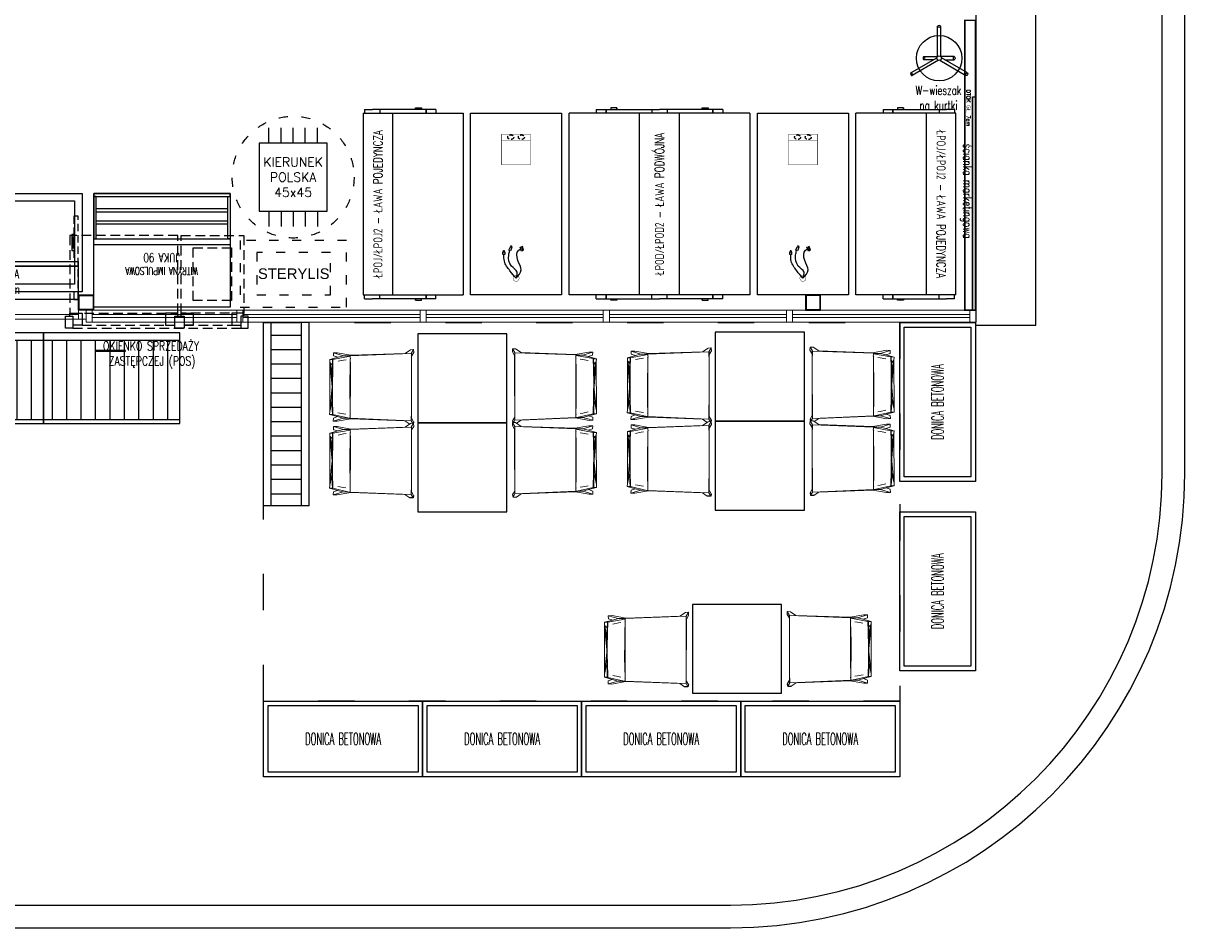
# Model space of a CAD drawing. Header units: centimetres. Extents: x 4120 to 19220, y -7417 to 180.
# Tile 86 of 223: x 11864 to 12630, y -5899 to -5301. Entities that reach past the tile are written whole.
import ezdxf
from ezdxf.enums import TextEntityAlignment as Align

# ---------------------------------------------------------------- set-up
doc = ezdxf.new("R2010")
doc.units = ezdxf.units.CM
for name, pattern in [('ACAD_ISO03W100', [30, 12, -18]), ('DASH', [0.75, 0.5, -0.25]), ('DASHED', [19.05, 12.7, -6.35]), ('HIDDEN2', [4.7625, 3.175, -1.5875])]:
    doc.linetypes.add(name, pattern=pattern)
doc.layers.add('A_Drzwi', color=30, linetype='Continuous', lineweight=20)
for name, color, linetype in [('A_krawężniki', 8, 'Continuous'), ('A_Wyposażenie', 8, 'Continuous'), ('A_Ściany', 2, 'Continuous')]:
    doc.layers.add(name, color=color, linetype=linetype)
doc.styles.add('Arch-Dim', font='romans.shx', dxfattribs={"width": 0.75})
doc.styles.add('JACEK_07', font='SIMPLEX.SHX', dxfattribs={"width": 0.7})
doc.styles.add('RomanS', font='romans.shx')
doc.styles.get("Standard").update_dxf_attribs({"font": 'arial.ttf'})

# ---------------------------------------------------------------- blocks, each defined once
blk = doc.blocks.new('Puszka_ladowarki')
at = {"linetype": 'DASH', "ltscale": 5, "const_width": 0.25}
blk.add_lwpolyline([(-20.21, 9.5), (0, 9.5), (0, -9.5), (-20.21, -9.5), (-20.21, 9.5), (-16.21, 9.5), (-16.21, -9.5)], dxfattribs=at)
at = {"linetype": 'DASH', "ltscale": 5}
for centre in [(-18.21, 3.5), (-18.21, -3.5)]:
    blk.add_ellipse(centre, major_axis=(0, 2), ratio=0.75, dxfattribs=at)
blk = doc.blocks.new('Przelotka_w blacie')
at = {"ltscale": 0.5}
for points in [[(-18.32, 4.37), (-18.52, 4.99), (-20.93, 4.18), (-20.72, 3.57)], [(-18.17, 4.42), (-17.89, 3.57), (-20.59, 2.67), (-20.87, 3.52)], [(-20.47, -2.84), (-21.07, -2.59), (-21.39, -3.35), (-20.79, -3.6)], [(-20.41, -2.7), (-18.09, -3.67), (-18.52, -4.72), (-20.85, -3.75)], [(-17.51, -7.5), (-15.64, -7.5), (-15.64, -8.63), (-17.51, -8.63)]]:
    blk.add_lwpolyline(points, close=True, dxfattribs=at)
at = {"const_width": 0.25}
blk.add_lwpolyline([(2, 0, -1), (-2, 0, -1), (2, 0, 0.267949)], format="xyb", dxfattribs=at)
at = {"ltscale": 0.5}
blk.add_lwpolyline([(-17.51, -7.65), (-17.94, -7.65, 0.414214), (-18.16, -7.87), (-18.16, -8.25, 0.414214), (-17.94, -8.47), (-17.51, -8.47)], format="xyb", dxfattribs=at)
for points in [[(0, 0), (-5.5, 3.39), (-11.77, 1.2), (-18.55, 1.77), (-19.24, 3.12)], [(0, 0), (-4, 0.72), (-8.05, -3.06), (-15.31, -4.83), (-18.31, -4.2)], [(0, 0), (-4.96, -4.05), (-11.35, -7.7), (-15.64, -8.06)]]:
    blk.add_spline(points, degree=3)
blk = doc.blocks.new('Z$W@#18078')
for points in [[(1.39, 51.52), (1.28, 53.52), (3.78, 53.64), (12.81, 52), (48.56, 53.39), (51.71, 55.49), (53.95, 55.47), (54.32, 53.93), (52.87, 51.52), (52.94, 10.71), (54.4, 8.31), (54.32, 6.3), (52.32, 6.39), (48.64, 8.82), (12.88, 10.09), (3.86, 8.42), (1.36, 8.52), (1.46, 10.52), (4.42, 11.37), (-1.07, 12.87), (-1.13, 49.17), (4.03, 50.6)], [(172.53, 51.02), (172.63, 53.02), (170.14, 53.13), (161.11, 51.5), (125.35, 52.89), (122.21, 54.99), (119.96, 54.96), (119.6, 53.42), (121.04, 51.02), (120.97, 10.2), (119.52, 7.8), (119.6, 5.8), (121.6, 5.88), (125.27, 8.31), (161.03, 9.58), (170.06, 7.91), (172.55, 8.02), (172.45, 10.02), (169.5, 10.87), (174.99, 12.37), (175.05, 48.67), (169.88, 50.09)]]:
    blk.add_wipeout(points)
at = {"linetype": 'Continuous', "lineweight": 0}
for p, q in [((48.56, 53.39), (51.71, 55.49)), ((52.7, 53.38), (53.95, 55.47)), ((52.87, 51.52), (54.32, 53.93)), ((121.21, 52.87), (119.96, 54.96)), ((125.35, 52.89), (122.21, 54.99)), ((-1.14, 49.17), (-1.13, 49.17)), ((-1.14, 49.17), (-1.07, 47.17)), ((-1.13, 49.17), (4.03, 50.6)), ((0.73, 49.23), (-1.13, 49.17)), ((-1.07, 47.17), (-1.02, 14.87)), ((-1.07, 47.17), (-0.62, 42.85)), ((-0.62, 45.18), (-1.07, 47.17)), ((0.73, 49.23), (0.61, 45.5)), ((0.73, 49.23), (0.64, 45.86)), ((0.87, 49.24), (0.73, 49.23)), ((1.02, 49.24), (0.77, 39.34)), ((1.02, 49.24), (0.87, 49.24)), ((11.83, 51.71), (1.02, 49.24)), ((1.28, 53.52), (3.78, 53.64)), ((1.28, 53.52), (1.39, 51.52)), ((7.87, 51.66), (1.28, 53.52)), ((1.39, 51.52), (4.03, 50.6)), ((3.78, 53.64), (12.81, 52)), ((4.03, 50.6), (7.87, 51.66)), ((4.33, 48), (7.97, 48.78)), ((7.87, 51.66), (11.59, 51.71)), ((7.97, 48.78), (9.66, 49.02)), ((11.59, 51.71), (12.33, 51.82)), ((12.33, 51.82), (11.83, 51.71)), ((12.33, 51.72), (11.83, 51.71)), ((12.27, 49.51), (12.36, 49.61)), ((12.46, 48.37), (12.31, 43.44)), ((12.44, 51.72), (12.33, 51.82)), ((12.33, 51.52), (12.33, 51.72)), ((12.44, 51.72), (12.33, 51.72)), ((12.45, 49.72), (12.35, 49.48)), ((12.36, 49.61), (12.45, 49.72)), ((12.36, 49.49), (12.45, 49.67)), ((12.43, 51.71), (52.69, 53.36)), ((12.43, 51.71), (12.44, 51.72)), ((12.44, 51), (12.43, 51.71)), ((12.81, 52), (12.44, 51.72)), ((12.51, 49.72), (12.44, 51)), ((12.45, 49.72), (12.48, 49.74)), ((12.51, 49.72), (12.45, 49.72)), ((12.45, 49.72), (12.45, 49.67)), ((12.45, 49.67), (12.45, 49.6)), ((12.45, 49.6), (12.46, 48.37)), ((12.46, 48.37), (12.47, 46.95)), ((12.47, 46.95), (12.51, 40.59)), ((12.48, 49.74), (12.51, 49.72)), ((12.81, 52), (48.56, 53.39)), ((52.76, 53.36), (52.69, 53.36)), ((52.78, 53.38), (52.7, 53.38)), ((52.76, 53.36), (52.78, 53.38)), ((52.81, 47.02), (52.76, 53.36)), ((52.83, 47.03), (52.78, 53.38)), ((52.85, 40.66), (52.81, 47.02)), ((52.87, 40.67), (52.83, 47.03)), ((52.94, 10.71), (52.87, 51.52)), ((121.04, 51.02), (119.6, 53.42)), ((120.97, 10.2), (121.04, 51.02)), ((121.04, 40.16), (121.08, 46.53)), ((121.07, 40.16), (121.11, 46.51)), ((121.08, 46.53), (121.14, 52.87)), ((121.11, 46.51), (121.16, 52.86)), ((121.16, 52.86), (121.14, 52.87)), ((121.14, 52.87), (121.21, 52.87)), ((121.16, 52.86), (121.22, 52.86)), ((161.48, 51.21), (121.22, 52.86)), ((161.11, 51.5), (125.35, 52.89)), ((170.14, 53.13), (161.11, 51.5)), ((161.11, 51.5), (161.47, 51.21)), ((161.44, 46.44), (161.4, 40.09)), ((161.41, 49.21), (161.48, 50.49)), ((161.43, 49.23), (161.41, 49.21)), ((161.41, 49.21), (161.46, 49.21)), ((161.46, 49.21), (161.43, 49.23)), ((161.45, 47.87), (161.44, 46.44)), ((161.46, 49.09), (161.45, 47.87)), ((161.45, 47.87), (161.6, 42.94)), ((161.46, 49.21), (161.56, 48.98)), ((161.56, 49.1), (161.46, 49.21)), ((161.46, 49.21), (161.46, 49.17)), ((161.55, 48.99), (161.46, 49.17)), ((161.46, 49.17), (161.46, 49.09)), ((161.47, 51.21), (161.59, 51.32)), ((161.48, 51.21), (161.47, 51.21)), ((161.47, 51.21), (161.59, 51.21)), ((161.48, 50.49), (161.48, 51.21)), ((161.64, 49.01), (161.56, 49.1)), ((162.32, 51.2), (161.59, 51.32)), ((161.59, 51.32), (162.09, 51.21)), ((161.59, 51.01), (161.59, 51.21)), ((161.59, 51.21), (162.09, 51.21)), ((162.09, 51.21), (172.9, 48.74)), ((166.05, 51.16), (162.32, 51.2)), ((165.95, 48.27), (164.26, 48.52)), ((169.59, 47.5), (165.95, 48.27)), ((166.05, 51.16), (172.63, 53.02)), ((169.88, 50.09), (166.05, 51.16)), ((172.53, 51.02), (169.88, 50.09)), ((175.05, 48.67), (169.88, 50.09)), ((172.63, 53.02), (170.14, 53.13)), ((172.63, 53.02), (172.53, 51.02)), ((172.9, 48.74), (173.04, 48.73)), ((172.9, 48.74), (173.14, 38.84)), ((173.04, 48.73), (173.19, 48.73)), ((173.19, 48.73), (173.31, 45)), ((173.19, 48.73), (173.28, 45.35)), ((173.19, 48.73), (175.05, 48.67)), ((174.99, 46.66), (174.53, 42.35)), ((174.54, 44.68), (174.99, 46.66)), ((174.99, 46.66), (174.93, 14.37)), ((175.05, 48.66), (174.99, 46.66)), ((175.05, 48.66), (175.05, 48.67)), ((-0.62, 42.85), (-0.62, 45.18)), ((0.5, 40.24), (-0.62, 45.18)), ((-0.62, 42.85), (0.42, 32.94)), ((0.49, 39.69), (0.45, 37.33)), ((0.48, 38.92), (0.45, 37.33)), ((0.47, 37.42), (0.48, 38.92)), ((0.48, 38.93), (0.49, 39.69)), ((0.49, 39.27), (0.48, 38.93)), ((0.49, 39.27), (0.57, 43.46)), ((0.49, 39.69), (0.5, 40.22)), ((0.51, 41.08), (0.5, 40.24)), ((0.5, 40.22), (0.5, 40.24)), ((0.61, 45.5), (0.57, 43.52)), ((0.57, 43.51), (0.57, 43.52)), ((0.57, 43.49), (0.57, 43.51)), ((0.57, 43.48), (0.57, 43.49)), ((0.57, 43.49), (0.57, 43.49)), ((0.57, 43.46), (0.57, 43.48)), ((0.61, 45.5), (0.64, 45.86)), ((0.61, 45.5), (0.62, 45.4)), ((0.62, 45.21), (0.61, 45.5)), ((0.77, 39.34), (0.75, 35.15)), ((12.31, 43.44), (12.19, 35.19)), ((12.51, 40.59), (12.54, 34.23)), ((52.88, 34.3), (52.85, 40.66)), ((52.9, 34.3), (52.87, 40.67)), ((121.02, 33.8), (121.04, 40.16)), ((121.04, 33.79), (121.07, 40.16)), ((161.4, 40.09), (161.38, 33.72)), ((161.6, 42.94), (161.72, 34.69)), ((173.14, 38.84), (173.17, 34.64)), ((173.31, 45), (173.28, 45.35)), ((173.31, 45), (173.29, 44.89)), ((173.3, 44.7), (173.31, 45)), ((173.31, 45), (173.34, 43.02)), ((173.34, 43.01), (173.34, 43.02)), ((173.34, 42.99), (173.34, 43)), ((173.34, 42.99), (173.34, 42.98)), ((173.34, 42.97), (173.34, 42.98)), ((173.34, 42.95), (173.34, 42.97)), ((173.42, 38.77), (173.34, 42.95)), ((173.41, 40.58), (173.42, 39.73)), ((173.42, 39.73), (174.54, 44.68)), ((173.42, 39.71), (173.42, 39.73)), ((173.42, 39.18), (173.42, 39.71)), ((173.42, 39.18), (173.46, 36.82)), ((173.43, 38.42), (173.42, 39.18)), ((173.42, 38.77), (173.43, 38.42)), ((173.43, 38.41), (173.46, 36.82)), ((173.45, 36.92), (173.43, 38.41)), ((174.53, 42.35), (173.49, 32.43)), ((174.53, 42.35), (174.54, 44.68)), ((-0.58, 19.74), (0.43, 31.02)), ((0.42, 33.07), (0.43, 33.46)), ((0.42, 33.07), (0.42, 32.94)), ((0.42, 32.94), (0.43, 31.07)), ((0.48, 37.15), (0.43, 31.06)), ((0.45, 35.5), (0.43, 33.46)), ((0.45, 35.5), (0.43, 31.02)), ((0.43, 31.07), (0.45, 34.71)), ((0.43, 31.07), (0.43, 31.02)), ((0.43, 31.02), (0.43, 31.02)), ((0.43, 31.02), (0.44, 30.97)), ((0.43, 30.9), (0.44, 30.91)), ((0.43, 29.25), (0.43, 30.9)), ((0.44, 30.72), (0.43, 30.9)), ((0.44, 30.72), (0.43, 29.25)), ((0.44, 30.91), (0.44, 30.97)), ((0.44, 30.72), (0.44, 29.39)), ((0.45, 29.51), (0.44, 30.72)), ((0.45, 37.33), (0.47, 37.42)), ((0.47, 37.23), (0.45, 37.33)), ((0.45, 37.33), (0.45, 35.5)), ((0.47, 37.23), (0.45, 35.5)), ((0.48, 37.15), (0.45, 34.83)), ((0.75, 35.15), (0.45, 29.51)), ((0.45, 34.71), (0.45, 34.83)), ((0.47, 37.42), (0.47, 37.23)), ((0.48, 37.15), (0.47, 37.23)), ((0.75, 35.15), (0.48, 37.15)), ((0.75, 35.15), (0.72, 29.44)), ((12.19, 35.19), (12.21, 26.94)), ((12.54, 34.23), (12.55, 27.86)), ((52.89, 27.93), (52.88, 34.3)), ((52.91, 27.93), (52.9, 34.3)), ((121.01, 27.42), (121.02, 33.8)), ((121.03, 27.43), (121.04, 33.79)), ((161.38, 33.72), (161.37, 27.36)), ((161.72, 34.69), (161.71, 26.44)), ((173.17, 34.64), (173.44, 36.65)), ((173.17, 34.64), (173.19, 28.94)), ((173.17, 34.64), (173.47, 29)), ((173.44, 36.65), (173.45, 36.73)), ((173.44, 36.65), (173.47, 34.32)), ((173.44, 36.64), (173.48, 30.55)), ((173.45, 36.92), (173.45, 36.73)), ((173.46, 36.82), (173.45, 36.92)), ((173.45, 36.73), (173.46, 36.82)), ((173.45, 36.73), (173.47, 34.99)), ((173.46, 36.82), (173.47, 34.99)), ((173.47, 34.99), (173.49, 32.95)), ((173.47, 34.99), (173.48, 30.52)), ((173.47, 34.21), (173.47, 34.32)), ((173.48, 30.57), (173.47, 34.21)), ((173.49, 32.43), (173.48, 30.57)), ((173.49, 32.57), (173.49, 32.95)), ((173.49, 32.57), (173.49, 32.43)), ((-0.57, 17.81), (0.47, 24.79)), ((0.44, 29.39), (0.43, 29.16)), ((0.43, 29.25), (0.43, 29.16)), ((0.43, 29.16), (0.45, 29.17)), ((0.43, 29.16), (0.46, 27.34)), ((0.45, 29.51), (0.44, 29.39)), ((0.46, 27.34), (0.44, 29.39)), ((0.46, 27.33), (0.46, 27.34)), ((0.46, 27.33), (0.46, 27.01)), ((0.46, 27.01), (0.47, 24.79)), ((0.46, 27.01), (0.52, 22.61)), ((0.47, 24.79), (0.52, 22.61)), ((0.72, 29.44), (0.87, 19.54)), ((12.21, 26.94), (12.35, 18.69)), ((12.55, 27.86), (12.55, 21.5)), ((52.88, 21.57), (52.89, 27.93)), ((52.91, 21.56), (52.91, 27.93)), ((121.01, 21.05), (121.01, 27.42)), ((121.03, 21.06), (121.03, 27.43)), ((161.37, 27.36), (161.37, 20.99)), ((161.71, 26.44), (161.56, 18.19)), ((173.19, 28.94), (173.05, 19.04)), ((173.46, 26.5), (173.39, 22.1)), ((173.44, 24.28), (173.39, 22.1)), ((173.46, 26.5), (173.44, 24.28)), ((174.49, 17.3), (173.44, 24.28)), ((173.46, 26.83), (173.47, 28.88)), ((173.48, 28.65), (173.46, 26.83)), ((173.46, 26.83), (173.46, 26.83)), ((173.46, 26.83), (173.46, 26.5)), ((173.48, 30.22), (173.47, 28.88)), ((173.47, 29), (173.48, 30.22)), ((173.47, 29), (173.47, 28.88)), ((173.47, 28.88), (173.48, 28.65)), ((173.48, 28.65), (173.47, 28.66)), ((173.48, 30.57), (173.48, 30.52)), ((173.48, 30.52), (173.48, 30.51)), ((173.48, 30.51), (173.48, 30.47)), ((174.49, 19.24), (173.48, 30.51)), ((173.48, 30.41), (173.48, 30.47)), ((173.48, 30.4), (173.48, 30.41)), ((173.48, 28.75), (173.48, 30.4)), ((173.48, 30.22), (173.48, 30.4)), ((173.48, 30.22), (173.48, 28.75)), ((173.48, 28.75), (173.48, 28.65)), ((-1.02, 14.87), (-0.58, 19.74)), ((-1.02, 14.87), (-0.57, 17.81)), ((-0.57, 16.84), (-1.02, 14.87)), ((-1.02, 14.87), (-0.57, 15.34)), ((-0.57, 17.81), (-0.58, 19.74)), ((0.53, 21.78), (-0.57, 16.84)), ((-0.57, 15.34), (-0.57, 16.84)), ((-0.57, 15.34), (0.66, 16.64)), ((0.52, 22.59), (0.52, 22.61)), ((0.52, 22.53), (0.52, 22.59)), ((0.52, 22.53), (0.53, 21.78)), ((0.52, 22.53), (0.54, 21.81)), ((0.54, 21.81), (0.53, 21.78)), ((0.53, 21.78), (0.54, 20.98)), ((0.54, 21.81), (0.55, 21.23)), ((0.55, 21.19), (0.54, 20.98)), ((0.56, 20.88), (0.54, 20.98)), ((0.54, 20.98), (0.6, 19.18)), ((0.54, 20.98), (0.56, 20.91)), ((0.55, 21.23), (0.55, 21.19)), ((0.55, 21.19), (0.56, 20.98)), ((0.56, 20.98), (0.56, 20.98)), ((0.56, 20.93), (0.56, 20.98)), ((0.56, 20.87), (0.56, 20.88)), ((0.56, 20.87), (0.6, 19.18)), ((0.6, 19.14), (0.6, 19.18)), ((0.6, 19.07), (0.6, 19.14)), ((0.6, 19), (0.6, 19.07)), ((0.6, 19), (0.66, 16.64)), ((0.6, 19), (0.78, 13)), ((0.66, 16.64), (0.78, 13)), ((0.87, 19.54), (1.08, 12.81)), ((12.35, 18.69), (12.52, 13.76)), ((12.55, 21.5), (12.53, 15.14)), ((52.87, 15.21), (52.88, 21.57)), ((52.89, 15.2), (52.91, 21.56)), ((121.03, 14.69), (121.01, 21.05)), ((121.05, 14.71), (121.03, 21.06)), ((161.37, 20.99), (161.39, 14.63)), ((161.56, 18.19), (161.39, 13.25)), ((173.05, 19.04), (172.83, 12.3)), ((173.31, 18.49), (173.13, 12.5)), ((173.26, 16.14), (173.13, 12.5)), ((173.31, 18.49), (173.26, 16.14)), ((174.49, 14.84), (173.26, 16.14)), ((173.31, 18.57), (173.32, 18.64)), ((173.31, 18.49), (173.31, 18.57)), ((173.37, 20.48), (173.32, 18.67)), ((173.36, 20.37), (173.32, 18.67)), ((173.32, 18.64), (173.32, 18.67)), ((173.38, 21.3), (173.36, 20.72)), ((173.36, 20.72), (173.36, 20.69)), ((173.36, 20.69), (173.36, 20.48)), ((173.36, 20.69), (173.37, 20.48)), ((173.36, 20.48), (173.36, 20.48)), ((173.36, 20.37), (173.37, 20.48)), ((173.36, 20.43), (173.36, 20.48)), ((173.37, 20.48), (173.36, 20.41)), ((173.36, 20.37), (173.36, 20.37)), ((173.38, 21.27), (173.37, 20.48)), ((173.39, 22.03), (173.38, 21.27)), ((173.39, 22.03), (173.38, 21.3)), ((173.38, 21.3), (173.38, 21.27)), ((173.38, 21.27), (174.49, 16.34)), ((173.39, 22.08), (173.39, 22.1)), ((173.39, 22.03), (173.39, 22.08)), ((174.49, 17.3), (174.49, 19.24)), ((174.93, 14.37), (174.49, 19.24)), ((174.93, 14.37), (174.49, 17.3)), ((174.49, 14.84), (174.49, 16.34)), ((174.49, 16.34), (174.93, 14.37)), ((-1.02, 14.87), (-1.07, 12.87)), ((-1.07, 12.87), (0.79, 12.81)), ((4.42, 11.37), (-1.07, 12.87)), ((0.78, 13), (0.79, 12.95)), ((0.79, 12.89), (0.79, 12.95)), ((0.79, 12.89), (0.79, 12.86)), ((0.79, 12.81), (0.79, 12.86)), ((0.79, 12.81), (0.94, 12.81)), ((0.94, 12.81), (1.08, 12.81)), ((1.08, 12.81), (12.4, 10.73)), ((1.46, 10.52), (1.36, 8.52)), ((1.36, 8.52), (7.94, 10.41)), ((3.86, 8.42), (1.36, 8.52)), ((4.42, 11.37), (1.46, 10.52)), ((12.88, 10.09), (3.86, 8.42)), ((4.4, 14.05), (8.03, 13.29)), ((7.94, 10.41), (4.42, 11.37)), ((12.35, 10.7), (7.94, 10.41)), ((12.52, 10.37), (7.94, 10.41)), ((9.68, 13.08), (8.03, 13.29)), ((12.34, 12.6), (12.42, 12.5)), ((12.35, 10.7), (12.51, 10.39)), ((12.42, 12.5), (12.52, 12.37)), ((12.52, 12.48), (12.43, 12.64)), ((12.51, 11.09), (12.58, 12.37)), ((12.51, 10.39), (12.51, 11.09)), ((12.51, 10.38), (12.51, 10.39)), ((12.52, 10.37), (12.51, 10.38)), ((12.51, 10.38), (52.77, 8.87)), ((12.53, 15.14), (12.52, 13.76)), ((12.52, 13.76), (12.52, 12.48)), ((12.52, 12.48), (12.52, 12.37)), ((12.55, 12.35), (12.52, 12.37)), ((12.52, 12.37), (12.55, 12.37)), ((12.55, 12.37), (12.58, 12.37)), ((48.64, 8.82), (12.88, 10.09)), ((52.32, 6.39), (48.64, 8.82)), ((52.77, 8.87), (52.83, 8.87)), ((52.78, 8.85), (52.86, 8.85)), ((54.32, 6.3), (52.78, 8.85)), ((52.83, 8.87), (52.87, 15.21)), ((52.83, 8.87), (52.86, 8.85)), ((52.86, 8.85), (52.89, 15.2)), ((54.4, 8.31), (52.94, 10.71)), ((54.4, 8.31), (54.32, 6.3)), ((119.52, 7.8), (120.97, 10.2)), ((119.52, 7.8), (119.6, 5.8)), ((119.6, 5.8), (121.14, 8.34)), ((121.06, 8.34), (121.03, 14.69)), ((121.08, 8.36), (121.05, 14.71)), ((121.08, 8.36), (121.06, 8.34)), ((121.14, 8.34), (121.06, 8.34)), ((121.15, 8.36), (121.08, 8.36)), ((161.41, 9.87), (121.15, 8.36)), ((121.6, 5.88), (125.27, 8.31)), ((125.27, 8.31), (161.03, 9.58)), ((161.03, 9.58), (170.06, 7.91)), ((161.37, 11.87), (161.34, 11.86)), ((161.41, 10.58), (161.34, 11.86)), ((161.37, 11.84), (161.4, 11.87)), ((161.4, 11.87), (161.37, 11.87)), ((161.39, 14.63), (161.39, 13.25)), ((161.39, 13.25), (161.4, 11.97)), ((161.4, 11.97), (161.49, 12.14)), ((161.49, 11.99), (161.4, 11.87)), ((161.4, 11.97), (161.4, 11.87)), ((161.4, 9.86), (165.98, 9.91)), ((161.4, 9.86), (161.41, 9.87)), ((161.41, 9.89), (161.41, 10.58)), ((161.56, 10.19), (161.41, 9.89)), ((161.41, 9.87), (161.41, 9.89)), ((161.57, 12.1), (161.49, 11.99)), ((172.83, 12.3), (161.52, 10.23)), ((161.56, 10.19), (165.98, 9.91)), ((164.24, 12.58), (165.88, 12.79)), ((169.51, 13.55), (165.88, 12.79)), ((165.98, 9.91), (169.5, 10.87)), ((172.55, 8.02), (165.98, 9.91)), ((169.5, 10.87), (174.99, 12.37)), ((169.5, 10.87), (172.45, 10.02)), ((170.06, 7.91), (172.55, 8.02)), ((172.45, 10.02), (172.55, 8.02)), ((172.98, 12.31), (172.83, 12.3)), ((173.13, 12.31), (172.98, 12.31)), ((173.13, 12.5), (173.13, 12.44)), ((173.13, 12.39), (173.13, 12.44)), ((173.13, 12.39), (173.13, 12.35)), ((174.99, 12.37), (173.13, 12.31)), ((173.13, 12.31), (173.13, 12.35)), ((174.93, 14.37), (174.49, 14.84)), ((174.93, 14.37), (174.99, 12.37)), ((54.32, 6.3), (52.32, 6.39)), ((119.6, 5.8), (121.6, 5.88))]:
    blk.add_line(p, q, dxfattribs=at)
for points in [[(54.32, 53.93), (53.95, 55.47), (51.71, 55.49)], [(119.6, 53.42), (119.96, 54.96), (122.21, 54.99)]]:
    blk.add_lwpolyline(points)
blk.add_wipeout([(56.99, 59.71), (115.85, 59.71), (115.85, 1.01), (56.99, 1.01)])
blk = doc.blocks.new('wyposażenie blok')
at = {"layer": 'A_Wyposażenie'}
h = blk.add_hatch(dxfattribs=at)
h.set_pattern_fill('ANSI31', color=8, scale=3, angle=315, style=0)
h.set_pattern_definition([(0, (6927.348, 5979.926), (-2e-15, 9.525), [])])
h.paths.add_polyline_path([(729.7, -1669.74), (729.7, -1556.74), (709.7, -1556.74), (709.7, -1669.74)])
h = blk.add_hatch(dxfattribs=at)
h.set_pattern_fill('ANSI31', color=8, scale=3, angle=225, style=0)
h.set_pattern_definition([(270, (-26097.63, -11959.725), (9.525, -2e-15), [])])
h.paths.add_polyline_path([(559.41, -1612.7), (559.41, -1560.4), (471.43, -1560.4), (471.43, -1612.7)])
h = blk.add_hatch(dxfattribs=at)
h.set_pattern_fill('ANSI31', color=8, scale=3, angle=225, style=0)
h.set_pattern_definition([(270, (-26007.63, -11959.725), (9.525, -2e-15), [])])
h.paths.add_polyline_path([(649.41, -1612.7), (649.41, -1560.4), (561.43, -1560.4), (561.43, -1612.7)])
at = {"layer": 'A_Wyposażenie', "color": 8}
for p, q in [((770.34, -1410.5), (836.39, -1410.5)), ((770.34, -1410.5), (770.34, -1530.5)), ((771.34, -1408), (771.34, -1410.5)), ((771.34, -1408), (771.34, -1410.5)), ((771.34, -1408), (776.69, -1408)), ((818.43, -1408), (776.69, -1408)), ((781.34, -1408), (781.34, -1410.5)), ((789.97, -1530.5), (789.97, -1410.5)), ((804.93, -1407), (804.93, -1408)), ((804.93, -1408), (804.93, -1407)), ((804.93, -1407), (808.9, -1407)), ((808.9, -1407), (808.9, -1408)), ((811.93, -1408), (811.93, -1410.5)), ((811.93, -1410.5), (811.93, -1408)), ((818.43, -1408), (818.43, -1410.5)), ((836.39, -1410.5), (836.39, -1530.5)), ((906.39, -1530.5), (906.39, -1410.5)), ((1025.79, -1410.5), (906.39, -1410.5)), ((924.35, -1408), (966.09, -1408)), ((924.35, -1408), (924.35, -1410.5)), ((930.85, -1408), (930.85, -1410.5)), ((930.85, -1410.5), (930.85, -1408)), ((933.88, -1407), (933.88, -1408)), ((937.85, -1407), (933.88, -1407)), ((937.85, -1407), (937.85, -1408)), ((937.85, -1408), (937.85, -1407)), ((952.81, -1530.5), (952.81, -1410.5)), ((961.09, -1408), (961.09, -1410.5)), ((1007.82, -1408), (966.09, -1408)), ((971.09, -1408), (971.09, -1410.5)), ((979.37, -1530.5), (979.37, -1410.5)), ((994.33, -1407), (994.33, -1408)), ((994.33, -1408), (994.33, -1407)), ((994.33, -1407), (998.29, -1407)), ((998.29, -1407), (998.29, -1408)), ((1001.33, -1408), (1001.33, -1410.5)), ((1001.33, -1410.5), (1001.33, -1408)), ((1007.82, -1408), (1007.82, -1410.5)), ((1025.79, -1410.5), (1025.79, -1530.5)), ((1161.83, -1410.5), (1095.79, -1410.5)), ((1095.79, -1530.5), (1095.79, -1410.5)), ((1113.75, -1408), (1155.48, -1408)), ((1113.75, -1408), (1113.75, -1410.5)), ((1120.24, -1408), (1120.24, -1410.5)), ((1120.24, -1410.5), (1120.24, -1408)), ((1123.28, -1407), (1123.28, -1408)), ((1127.24, -1407), (1123.28, -1407)), ((1127.24, -1407), (1127.24, -1408)), ((1127.24, -1408), (1127.24, -1407)), ((1142.2, -1410.5), (1142.2, -1530.5)), ((1150.83, -1408), (1150.83, -1410.5)), ((1160.83, -1408), (1155.48, -1408)), ((1160.83, -1408), (1160.83, -1410.5)), ((1161.83, -1530.5), (1161.83, -1410.5)), ((708.21, -1430.21), (708.21, -1420.21)), ((716.21, -1430.21), (716.21, -1420.21)), ((724.21, -1430.21), (724.21, -1420.21)), ((732.21, -1430.21), (732.21, -1420.21)), ((740.21, -1430.21), (740.21, -1420.21)), ((708.21, -1475.21), (708.21, -1485.21)), ((716.21, -1475.21), (716.21, -1485.21)), ((724.21, -1475.21), (724.21, -1485.21)), ((732.21, -1475.21), (732.21, -1485.21)), ((740.21, -1475.21), (740.21, -1485.21)), ((682.6, -1497.5), (592.6, -1497.5)), ((770.34, -1530.5), (836.39, -1530.5)), ((771.34, -1533), (771.34, -1530.5)), ((771.34, -1533), (776.69, -1533)), ((818.43, -1533), (776.69, -1533)), ((781.34, -1533), (781.34, -1530.5)), ((804.93, -1534), (804.93, -1533)), ((804.93, -1533), (804.93, -1534)), ((808.9, -1534), (808.9, -1533)), ((811.93, -1533), (811.93, -1530.5)), ((811.93, -1530.5), (811.93, -1533)), ((818.43, -1533), (818.43, -1530.5)), ((1025.79, -1530.5), (906.39, -1530.5)), ((924.35, -1533), (924.35, -1530.5)), ((924.35, -1533), (966.09, -1533)), ((930.85, -1533), (930.85, -1530.5)), ((930.85, -1530.5), (930.85, -1533)), ((933.88, -1534), (933.88, -1533)), ((937.85, -1534), (937.85, -1533)), ((937.85, -1533), (937.85, -1534)), ((961.09, -1533), (961.09, -1530.5)), ((1007.82, -1533), (966.09, -1533)), ((971.09, -1533), (971.09, -1530.5)), ((994.33, -1534), (994.33, -1533)), ((994.33, -1533), (994.33, -1534)), ((998.29, -1534), (998.29, -1533)), ((1001.33, -1533), (1001.33, -1530.5)), ((1001.33, -1530.5), (1001.33, -1533)), ((1007.82, -1533), (1007.82, -1530.5)), ((1161.83, -1530.5), (1095.79, -1530.5)), ((1113.75, -1533), (1113.75, -1530.5)), ((1113.75, -1533), (1155.48, -1533)), ((1120.24, -1533), (1120.24, -1530.5)), ((1120.24, -1530.5), (1120.24, -1533)), ((1123.28, -1534), (1123.28, -1533)), ((1127.24, -1534), (1127.24, -1533)), ((1127.24, -1533), (1127.24, -1534)), ((1150.83, -1533), (1150.83, -1530.5)), ((1160.83, -1533), (1155.48, -1533)), ((1160.83, -1533), (1160.83, -1530.5)), ((1160.83, -1533), (1160.83, -1530.5)), ((804.93, -1534), (808.9, -1534)), ((937.85, -1534), (933.88, -1534)), ((994.33, -1534), (998.29, -1534)), ((1127.24, -1534), (1123.28, -1534)), ((704.7, -1669.74), (704.7, -1548.74)), ((734.7, -1548.74), (704.7, -1548.74)), ((709.7, -1669.74), (709.7, -1548.74)), ((729.7, -1669.74), (729.7, -1548.74)), ((734.7, -1669.74), (734.7, -1548.74)), ((469.41, -1560.47), (559.41, -1560.47)), ((559.41, -1560.47), (649.41, -1560.47)), ((469.41, -1612.77), (559.41, -1612.77)), ((559.41, -1612.77), (649.41, -1612.77)), ((734.7, -1669.74), (704.7, -1669.74))]:
    blk.add_line(p, q, dxfattribs=at)
at = {"layer": 'A_Wyposażenie', "linetype": 'HIDDEN2', "ltscale": 2}
for p, q in [((578.82, -1552.44), (689.62, -1552.44)), ((584.82, -1550.44), (646.02, -1550.44)), ((652.17, -1550.44), (683.62, -1550.44))]:
    blk.add_line(p, q, dxfattribs=at)
at = {"layer": 'A_Wyposażenie', "color": 8, "linetype": 'DASHED', "const_width": 1}
blk.add_lwpolyline([(1174.7, -1349.08), (1174.7, -1540.5), (1167.7, -1540.5), (1167.7, -1349.08)], close=True, dxfattribs=at)
at = {"layer": 'A_Wyposażenie', "color": 8}
for points in [[(1149.7, -1372.99), (1149.7, -1353.07)], [(1151.7, -1353.07), (1151.7, -1372.99)], [(1131.98, -1383.76), (1149.23, -1373.8)], [(1150.23, -1375.53), (1132.98, -1385.5)], [(1140.7, -1373.11), (1149.58, -1373.11)], [(1146.97, -1375.11), (1140.7, -1375.11)], [(1151.17, -1375.53), (1168.42, -1385.5)], [(1160.7, -1373.11), (1151.82, -1373.11)], [(1169.42, -1383.76), (1152.17, -1373.8)], [(1154.43, -1375.11), (1160.7, -1375.11)], [(459.82, -1463.44), (584.82, -1463.44), (584.82, -1528.44), (459.82, -1528.44), (459.82, -1463.44)], [(682.6, -1538.5), (592.6, -1538.5), (592.6, -1463.5), (682.6, -1463.5), (682.6, -1538.5)], [(594.1, -1473.5), (681.1, -1473.5)], [(594.1, -1475.5), (681.1, -1475.5)], [(594.1, -1481.5), (681.1, -1481.5)], [(594.1, -1483.5), (681.1, -1483.5)], [(462.32, -1508.44), (582.32, -1508.44), (582.32, -1533.44), (462.32, -1533.44), (462.32, -1508.44)]]:
    blk.add_lwpolyline(points, dxfattribs=at)
at = {"layer": 'A_Wyposażenie', "color": 8, "const_width": 1}
blk.add_lwpolyline([(1172.7, -1399.64), (1172.7, -1540.5)], dxfattribs=at)
at = {"layer": 'A_Wyposażenie', "color": 8}
for points in [[(1174.7, -1399.64), (1174.7, -1540.5), (1172.7, -1540.5), (1172.7, -1399.64)], [(901.39, -1410.5), (901.39, -1530.5), (841.39, -1530.5), (841.39, -1410.5)], [(1090.79, -1410.5), (1090.79, -1530.5), (1030.79, -1530.5), (1030.79, -1410.5)], [(701.71, -1430.21), (701.71, -1475.21), (746.71, -1475.21), (746.71, -1430.21)], [(682.6, -1463.5), (592.6, -1463.5), (592.6, -1465.5), (682.6, -1465.5)], [(464.82, -1468.44), (579.82, -1468.44), (579.82, -1523.44), (464.82, -1523.44)], [(592.6, -1493.5), (594.1, -1493.5), (594.1, -1465.5), (592.6, -1465.5)], [(682.6, -1493.5), (681.1, -1493.5), (681.1, -1465.5), (682.6, -1465.5)], [(579.82, -1490.66), (578.06, -1490.66), (578.06, -1501.21), (579.82, -1501.21)], [(579.23, -1492.42), (578.06, -1492.42), (578.06, -1499.45), (579.23, -1499.45)], [(682.6, -1538.5), (592.6, -1538.5), (592.6, -1493.5), (682.6, -1493.5)], [(462.32, -1508.44), (582.32, -1508.44), (582.32, -1511.44), (462.32, -1511.44)], [(462.32, -1511.44), (582.32, -1511.44), (582.32, -1528.44), (462.32, -1528.44)], [(582.32, -1528.44), (579.32, -1528.44), (579.32, -1533.44), (582.32, -1533.44)], [(469.41, -1615.47), (559.41, -1615.47), (559.41, -1555.47), (469.41, -1555.47)], [(559.41, -1615.47), (649.41, -1615.47), (649.41, -1555.47), (559.41, -1555.47)], [(1127.7, -1650.74), (1127.7, -1551.74), (1171.7, -1551.74), (1171.7, -1650.74)], [(593.61, -1567.74), (613.61, -1567.74), (613.61, -1567.24), (593.61, -1567.24)], [(1124.7, -1778.74), (1124.7, -1673.74), (1174.7, -1673.74), (1174.7, -1778.74)], [(1127.7, -1775.74), (1127.7, -1676.74), (1171.7, -1676.74), (1171.7, -1775.74)], [(704.7, -1798.74), (809.7, -1798.74), (809.7, -1848.74), (704.7, -1848.74)], [(707.7, -1801.74), (806.7, -1801.74), (806.7, -1845.74), (707.7, -1845.74)], [(809.7, -1798.74), (914.7, -1798.74), (914.7, -1848.74), (809.7, -1848.74)], [(812.7, -1801.74), (911.7, -1801.74), (911.7, -1845.74), (812.7, -1845.74)], [(914.7, -1798.74), (1019.7, -1798.74), (1019.7, -1848.74), (914.7, -1848.74)], [(917.7, -1801.74), (1016.7, -1801.74), (1016.7, -1845.74), (917.7, -1845.74)], [(1019.7, -1798.74), (1124.7, -1798.74), (1124.7, -1848.74), (1019.7, -1848.74)], [(1022.7, -1801.74), (1121.7, -1801.74), (1121.7, -1845.74), (1022.7, -1845.74)]]:
    blk.add_lwpolyline(points, close=True, dxfattribs=at)
at = {"layer": 'A_Wyposażenie', "color": 8, "linetype": 'DASH', "ltscale": 10}
blk.add_lwpolyline([(579.32, -1533.44), (582.32, -1533.44), (582.32, -1478.44), (579.32, -1478.44), (579.32, -1508.44)], dxfattribs=at)
at = {"layer": 'A_Wyposażenie', "linetype": 'HIDDEN2', "ltscale": 2}
for points in [[(576.82, -1542.44), (648.02, -1542.44), (648.02, -1491.34), (576.82, -1491.34)], [(691.62, -1542.44), (650.17, -1542.44), (650.17, -1491.34), (691.62, -1491.34)], [(683.42, -1534.24), (658.17, -1534.24), (658.17, -1499.34), (683.42, -1499.34)]]:
    blk.add_lwpolyline(points, close=True, dxfattribs=at)
at = {"layer": 'A_Wyposażenie', "color": 8, "linetype": 'ACAD_ISO03W100', "ltscale": 0.5}
for points in [[(759.48, -1494.5), (689.3, -1494.5), (689.3, -1538.5), (759.48, -1538.5)], [(700.22, -1530.5), (748.98, -1530.5), (748.98, -1502.5), (700.22, -1502.5)]]:
    blk.add_lwpolyline(points, close=True, dxfattribs=at)
at = {"layer": 'A_Wyposażenie'}
for points in [[(578.82, -1552.44), (573.82, -1552.44), (573.82, -1544.44), (578.82, -1544.44)], [(652.17, -1552.44), (646.02, -1552.44), (646.02, -1544.44), (652.17, -1544.44)], [(689.62, -1552.44), (694.62, -1552.44), (694.62, -1544.44), (689.62, -1544.44)]]:
    blk.add_lwpolyline(points, close=True, dxfattribs=at)
for points in [[(576.82, -1544.44), (576.82, -1542.44), (584.82, -1542.44), (584.82, -1550.44), (578.82, -1550.44)], [(648.02, -1544.44), (648.02, -1542.44), (640.02, -1542.44), (640.02, -1550.44), (646.02, -1550.44)], [(650.17, -1544.44), (650.17, -1542.44), (658.17, -1542.44), (658.17, -1550.44), (652.17, -1550.44)], [(691.62, -1544.44), (691.62, -1542.44), (683.62, -1542.44), (683.62, -1550.44), (689.62, -1550.44)]]:
    blk.add_lwpolyline(points, dxfattribs=at)
at = {"layer": 'A_Wyposażenie', "color": 8}
for radius in [15, 1.5]:
    blk.add_circle((1150.7, -1374.11), radius, dxfattribs=at)
at = {"layer": 'A_Wyposażenie', "color": 8, "linetype": 'ACAD_ISO03W100', "ltscale": 0.5}
blk.add_circle((724.21, -1452.71), 40.22, dxfattribs=at)
at = {"layer": 'A_Wyposażenie', "color": 8, "extrusion": (0, 0, -1)}
for centre, major_axis in [((1150.7, -1353.07), (1, 0)), ((1140.7, -1374.11), (0, 1)), ((1132.48, -1384.63), (-0.5, 0.866))]:
    blk.add_ellipse(centre, major_axis=major_axis, ratio=0.606602, dxfattribs=at)
at = {"layer": 'A_Wyposażenie', "color": 8}
for centre, major_axis in [((1160.7, -1374.11), (0, 1)), ((1168.92, -1384.63), (0.5, 0.866))]:
    blk.add_ellipse(centre, major_axis=major_axis, ratio=0.606602, dxfattribs=at)
at = {"layer": 'A_Wyposażenie', "color": 8, "rotation": 270}
for name, p in [('Puszka_ladowarki', (871.39, -1444.5)), ('Puszka_ladowarki', (1060.79, -1444.5)), ('Przelotka_w blacie', (871.39, -1519.5)), ('Przelotka_w blacie', (1060.79, -1519.5))]:
    blk.add_blockref(name, p, dxfattribs=at)
at = {"layer": 'A_Wyposażenie', "color": 8, "xscale": -1, "rotation": 180}
for p in [(749.44, -1560.28), (945.93, -1559.17), (930.89, -1733.84)]:
    blk.add_blockref('Z$W@#18078', p, dxfattribs=at)
at = {"layer": 'A_Wyposażenie', "color": 8, "style": 'JACEK_07', "width": 0.5}
for p in [(1149.7, -1601.24), (1149.7, -1726.24)]:
    blk.add_text('DONICA BETONOWA', height=8, rotation=90, dxfattribs=at).set_placement(p, align=Align.MIDDLE_CENTER)
for p in [(757.2, -1823.74), (862.2, -1823.74), (967.2, -1823.74), (1072.2, -1823.74)]:
    blk.add_text('DONICA BETONOWA', height=8, dxfattribs=at).set_placement(p, align=Align.MIDDLE_CENTER)
at = {"layer": 'A_Wyposażenie', "color": 8, "char_height": 6, "attachment_point": 5}
for s, insert, width, style in [('W-wieszak \\Pna kurtki', (1150.35, -1400.32), 89.5616, 'JACEK_07'), ('\\pxqc;KIERUNEK\\PPOLSKA\\P45x45', (724.21, -1452.71), 59.7, 'RomanS'), ('\\pxqc;NADSTAWKA NA \\PKSIĄŻKI 120cm', (522.32, -1522.44), 120, 'JACEK_07')]:
    blk.add_mtext(s, dxfattribs=dict(at, insert=insert, width=width, style=style))
at = {"layer": 'A_Wyposażenie', "color": 8, "attachment_point": 5}
for s, insert, char_height, width, rotation, style in [('OTOK GŁ. 7cm', (1170.08, -1406.96), 2.5, 50, 270, 'RomanS'), ('ŁPOD/ŁPOD2 - ŁAWA PODWÓJNA', (966.09, -1470.5), 6, 120, 90, 'JACEK_07'), ('ŁPOJ/ŁPOJ2 - ŁAWA POJEDYNCZA', (780.16, -1470.5), 6, 120, 90, 'JACEK_07'), ('ŁPOJ/ŁPOJ2 - ŁAWA POJEDYNCZA', (1152.02, -1470.5), 6, 120, 270, 'JACEK_07'), ('{\\H0.83333x;WITRYNA IMPULSOWA\\P}JUKA 90', (637.33, -1509.98), 6, 90.5449, 180, 'JACEK_07')]:
    blk.add_mtext(s, dxfattribs=dict(at, insert=insert, char_height=char_height, width=width, rotation=rotation, style=style))
at = {"layer": 'A_Wyposażenie', "color": 8, "insert": (1168.65, -1461.88), "char_height": 6, "attachment_point": 5, "rotation": 270, "style": 'JACEK_07'}
blk.add_mtext('ścianka marketingowa', dxfattribs=at)
at = {"layer": 'A_Wyposażenie', "color": 8, "linetype": 'ACAD_ISO03W100', "ltscale": 0.5, "insert": (724.6, -1516.5), "char_height": 7, "width": 48.7583, "attachment_point": 5}
blk.add_mtext('STERYLIS', dxfattribs=at)
at = {"layer": 'A_Wyposażenie', "color": 8}
blk.add_lwpolyline([(1046.74, -1734.86), (987.88, -1734.86), (987.88, -1793.55), (1046.74, -1793.55), (1046.74, -1734.86)], dxfattribs=at)
at = {"layer": 'A_Wyposażenie', "color": 8, "xscale": -1, "rotation": 180}
for p in [(749.44, -1608.98), (945.93, -1607.87)]:
    blk.add_blockref('Z$W@#18078', p, dxfattribs=at)
at = {"layer": 'A_Wyposażenie', "insert": (583.34, -1561.17), "char_height": 6, "attachment_point": 1, "style": 'Arch-Dim'}
blk.add_mtext_dynamic_manual_height_columns('\\pi15.2945;OKIENKO SPRZEDAŻY \\P\\pi19.0445;ZASTĘPCZEJ (POS)', width=101.3033, gutter_width=51.17, heights=[0], dxfattribs=at)
at = {"layer": 'A_Wyposażenie', "color": 8, "linetype": 'ACAD_ISO03W100', "ltscale": 2}
blk.add_lwpolyline([(704.7, -1548.74), (1124.7, -1548.74), (1124.7, -1798.74), (704.7, -1798.74)], close=True, dxfattribs=at)
at = {"layer": 'A_Wyposażenie', "color": 8}
blk.add_lwpolyline([(1124.7, -1653.74), (1124.7, -1548.74), (1174.7, -1548.74), (1174.7, -1653.74)], close=True, dxfattribs=at)
for points in [[(865.29, -1556.29), (806.43, -1556.29), (806.43, -1614.99), (865.29, -1614.99), (865.29, -1556.29)], [(1061.77, -1555.18), (1002.91, -1555.18), (1002.91, -1613.88), (1061.77, -1613.88), (1061.77, -1555.18)], [(865.29, -1614.99), (806.43, -1614.99), (806.43, -1673.69), (865.29, -1673.69), (865.29, -1614.99)], [(1061.77, -1613.88), (1002.91, -1613.88), (1002.91, -1672.57), (1061.77, -1672.57), (1061.77, -1613.88)]]:
    blk.add_lwpolyline(points, dxfattribs=at)

msp = doc.modelspace()

# ---------------------------------------------------------------- linework, layer by layer
at = {"layer": 'A_Drzwi'}
for p, q in [((11900.08, -5490.73), (11900.08, -5496.73)), ((11905.08, -5496.73), (11905.08, -5490.73)), ((11905.08, -5490.73), (11905.08, -5498.73)), ((11909.15, -5490.73), (11905.15, -5490.73)), ((11909.08, -5498.73), (11909.08, -5490.73)), ((12004.58, -5490.73), (12008.58, -5490.73)), ((12004.58, -5498.73), (12004.58, -5490.73)), ((12004.58, -5498.73), (12004.58, -5490.73)), ((12004.58, -5490.73), (12008.58, -5490.73)), ((12008.58, -5490.73), (12008.58, -5498.73)), ((11900.08, -5493.73), (11783.58, -5493.73)), ((11784.08, -5496.73), (11900.08, -5496.73)), ((11900.08, -5496.73), (11905.08, -5496.73)), ((11909.08, -5495.73), (11909.08, -5493.73)), ((11905.08, -5498.73), (11909.08, -5498.73)), ((12004.58, -5498.73), (12004.58, -5498.73)), ((12008.58, -5498.73), (12004.58, -5498.73))]:
    msp.add_line(p, q, dxfattribs=at)
at = {"layer": 'A_Drzwi', "color": 30, "linetype": 'Continuous', "lineweight": 18}
for p, q in [((11904.58, -5490.73), (12004.58, -5490.73)), ((12125.58, -5490.73), (12008.58, -5490.73)), ((12125.58, -5498.73), (12125.58, -5490.73)), ((12125.58, -5490.73), (12129.58, -5490.73)), ((12129.58, -5490.73), (12129.58, -5498.73)), ((12129.58, -5490.73), (12246.58, -5490.73)), ((12246.58, -5498.73), (12246.58, -5490.73)), ((12246.58, -5490.73), (12250.58, -5490.73)), ((12250.58, -5490.73), (12250.58, -5498.73)), ((12367.58, -5490.73), (12250.58, -5490.73)), ((12367.58, -5498.73), (12367.58, -5490.73)), ((12367.58, -5490.73), (12371.58, -5490.73)), ((12371.58, -5490.73), (12371.58, -5498.73)), ((12371.58, -5490.73), (12488.58, -5490.73)), ((11909.08, -5493.73), (12004.58, -5493.73)), ((12004.58, -5495.73), (11909.08, -5495.73)), ((12125.58, -5493.73), (12008.58, -5493.73)), ((12008.58, -5495.73), (12125.58, -5495.73)), ((12125.58, -5495.73), (12125.58, -5493.73)), ((12129.58, -5493.73), (12129.58, -5495.73)), ((12129.58, -5493.73), (12246.58, -5493.73)), ((12246.58, -5495.73), (12129.58, -5495.73)), ((12246.58, -5495.73), (12246.58, -5493.73)), ((12250.58, -5493.73), (12250.58, -5495.73)), ((12367.58, -5493.73), (12250.58, -5493.73)), ((12250.58, -5495.73), (12367.58, -5495.73)), ((12367.58, -5495.73), (12367.58, -5493.73)), ((12371.58, -5493.73), (12371.58, -5495.73)), ((12371.58, -5493.73), (12488.58, -5493.73)), ((12488.58, -5495.73), (12371.58, -5495.73)), ((11905.08, -5498.73), (12004.58, -5498.73)), ((12125.58, -5498.73), (12008.58, -5498.73)), ((12129.58, -5498.73), (12125.58, -5498.73)), ((12129.58, -5498.73), (12246.58, -5498.73)), ((12250.58, -5498.73), (12246.58, -5498.73)), ((12367.58, -5498.73), (12250.58, -5498.73)), ((12371.58, -5498.73), (12367.58, -5498.73)), ((12371.58, -5498.73), (12488.58, -5498.73))]:
    msp.add_line(p, q, dxfattribs=at)
msp.add_lwpolyline([(12488.58, -5490.73), (12492.58, -5490.73), (12492.58, -5498.73), (12488.58, -5498.73)], close=True, dxfattribs=at)
at = {"layer": 'A_krawężniki', "color": 250, "transparency": 33554610}
msp.add_lwpolyline([(12630.48, -4027.72, 0.414214), (12430.47, -3827.73), (11379.08, -3827.73, 0.414206), (11179.08, -4027.72), (11179.08, -5598.74, 0.414229), (11479.08, -5898.73), (12330.48, -5898.73, 0.414206), (12630.48, -5598.74), (12630.48, -4027.72)], format="xyb", dxfattribs=at)
at = {"layer": 'A_Ściany', "color": 7}
for points in [[(12492.58, -5500.73), (12532.08, -5500.73), (12532.08, -3925.73)], [(12450.58, -4668.73), (12450.58, -4681.23), (12492.58, -4681.23), (12492.58, -5498.73)]]:
    msp.add_lwpolyline(points, dxfattribs=at)
at = {"layer": 'A_Ściany'}
for points in [[(11910.08, -5490.73), (11900.08, -5490.73), (11900.08, -5480.73), (11910.08, -5480.73)], [(11900.48, -5481.13), (11909.68, -5481.13), (11909.68, -5490.33), (11900.48, -5490.33)], [(12380.08, -5490.73), (12390.08, -5490.73), (12390.08, -5480.73), (12380.08, -5480.73)], [(12389.68, -5481.13), (12380.48, -5481.13), (12380.48, -5490.33), (12389.68, -5490.33)]]:
    msp.add_lwpolyline(points, close=True, dxfattribs=at)

# ---------------------------------------------------------------- next in the draw order: block references
at = {"layer": 'A_Wyposażenie'}
msp.add_blockref('wyposażenie blok', (11317.58, -3950.23), dxfattribs=at)

# ---------------------------------------------------------------- next in the draw order: linework, layer by layer
at = {"layer": 'A_krawężniki', "color": 250, "transparency": 33554610}
msp.add_lwpolyline([(12615.48, -4027.72, 0.414214), (12430.47, -3842.73), (11379.08, -3842.73, 0.414206), (11194.08, -4027.72), (11194.08, -5598.74, 0.414229), (11479.08, -5883.73), (12330.48, -5883.73, 0.414206), (12615.48, -5598.74)], format="xyb", close=True, dxfattribs=at)

doc.saveas('drawing.dxf')
